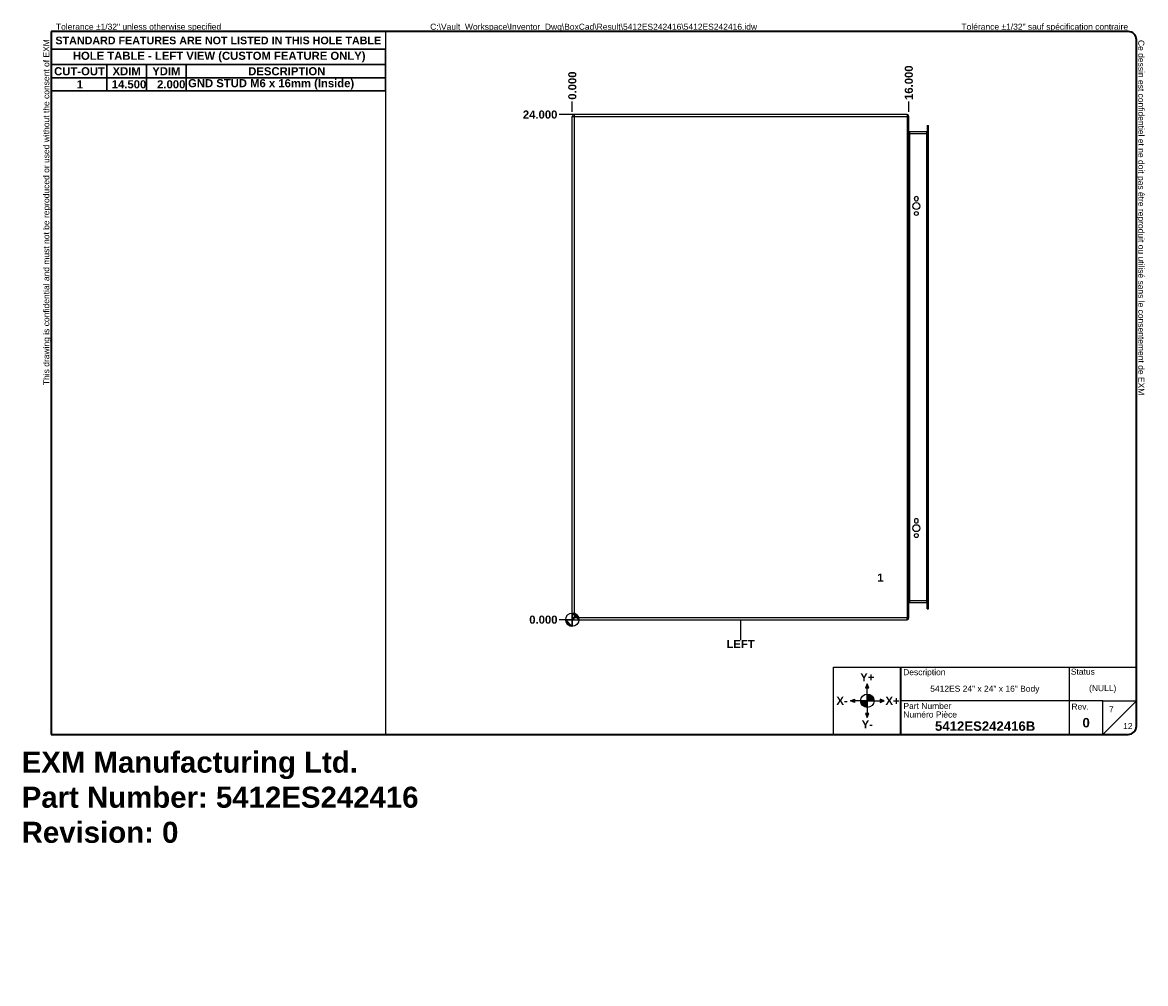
# Model space of a CAD drawing. Header units: inches. Extents: x 0 to 53.4, y -11 to 34.6.
import ezdxf

# ---------------------------------------------------------------- set-up
doc = ezdxf.new("R2010")
doc.units = ezdxf.units.IN
doc.header["$LTSCALE"] = 3.2
doc.header["$MEASUREMENT"] = 0
doc.layers.get('0').update_dxf_attribs({"lineweight": 25})
for name, color, linetype, lineweight in [('Dimensions(ANSI)', 7, 'Continuous', 25), ('Sketch Geometry(ANSI)', 7, 'Continuous', 25), ('Symbols(ANSI)', 7, 'Continuous', 25), ('Visible Edges(ANSI)', 7, 'Continuous', 25), ('Visible Tangent Edges(ANSI)', 7, 'Continuous', 25)]:
    doc.layers.add(name, color=color, linetype=linetype, lineweight=lineweight)
doc.layers.add('Hatch', color=179, linetype='Continuous', lineweight=9, true_color=0x1e1e47)
doc.styles.add('Current-ANSI', font='arial.ttf')
doc.styles.add('Dimension-ANSI', font='arialbd.ttf')
doc.styles.get("Standard").update_dxf_attribs({"font": 'arialbd.ttf'})
doc.styles.add('Text Style44', font='arialbd.ttf')
doc.dimstyles.new('INCH-ANSI', dxfattribs={"dimscale": 3.2, "dimtxt": 0.12, "dimasz": 0.098425, "dimexe": 0.04, "dimexo": 0.04, "dimgap": 0.031496, "dimtad": 0, "dimtih": 1, "dimtoh": 1, "dimdec": 3, "dimrnd": 1e-08, "dimzin": 0, "dimdsep": 46, "dimtxsty": 'Dimension-ANSI', "dimcen": 0.09, "dimdle": 0.312, "dimclrd": 179, "dimclre": 179, "dimclrt": 7, "dimadec": 1, "dimazin": 0, "dimtfac": 1, "dimtdec": 3, "dimtofl": 0, "dimtmove": 0, "dimatfit": 3, "dimfxl": 1, "dimtolj": 1, "dimtzin": 4, "dimlwd": 25, "dimlwe": 25, "dimarcsym": 0})
doc.dimstyles.new('INCH-ANSI-VERTICAL', dxfattribs={"dimscale": 3.2, "dimtxt": 0.12, "dimasz": 0.098425, "dimexe": 0.04, "dimexo": 0.04, "dimgap": 0.031496, "dimtad": 0, "dimtih": 1, "dimtoh": 1, "dimdec": 3, "dimrnd": 1e-08, "dimzin": 0, "dimdsep": 46, "dimtxsty": 'Dimension-ANSI', "dimcen": 0.09, "dimdle": 0.312, "dimclrd": 179, "dimclre": 179, "dimclrt": 7, "dimadec": 1, "dimazin": 0, "dimtfac": 1, "dimtdec": 3, "dimtofl": 0, "dimtmove": 0, "dimatfit": 3, "dimfxl": 1, "dimtolj": 1, "dimtzin": 4, "dimlwd": 25, "dimlwe": 25, "dimarcsym": 0})

# ---------------------------------------------------------------- blocks, each defined once
blk = doc.blocks.new('Borders EXM - B (Inch) - B')
at = {"layer": 'Sketch Geometry(ANSI)', "linetype": 'Continuous', "lineweight": 35}
for p, q in [((16.438, 10.692), (0.437, 10.692)), ((0.437, 10.692), (0.437, 0.255)), ((16.562, 0.38), (16.562, 10.567)), ((0.437, 0.255), (16.438, 0.255))]:
    blk.add_line(p, q, dxfattribs=at)
at = {"layer": 'Sketch Geometry(ANSI)'}
for p, q in [((5.406, 10.692), (5.406, 0.255)), ((0.437, 10.428), (5.406, 10.428))]:
    blk.add_line(p, q, dxfattribs=at)
at = {"layer": 'Sketch Geometry(ANSI)', "linetype": 'Continuous', "lineweight": 35}
for centre, start, end in [((16.438, 10.567), 0, 90), ((16.438, 0.38), 270, 0)]:
    blk.add_arc(centre, 0.125, start, end, dxfattribs=at)
at = {"layer": 'Symbols(ANSI)', "color": 7, "char_height": 0.09, "attachment_point": 7, "style": 'Current-ANSI'}
for s, insert, rotation in [('This drawing is confidential and must not be reproduced or used without the consent of EXM', (0.437, 5.442), 90), ('Ce dessin est confidentiel et ne doit pas être reproduit ou utilisé sans le consentement de EXM', (16.562, 10.567), 270)]:
    blk.add_mtext(s, dxfattribs=dict(at, insert=insert, rotation=rotation))
for s, insert in [('Tolerance ±1/32" unless otherwise specified', (0.509, 10.692)), ('Tolérance ±1/32" sauf spécification contraire', (13.963, 10.692))]:
    blk.add_mtext(s, dxfattribs=dict(at, insert=insert))
at = {"layer": 'Symbols(ANSI)', "color": 7, "insert": (2.921, 10.559), "char_height": 0.114, "width": 4.96908, "attachment_point": 5, "style": 'Dimension-ANSI'}
blk.add_mtext('\\fArial|b1|i0;{\\H0.1140;STANDARD FEATURES ARE NOT LISTED IN THIS HOLE TABLE}', dxfattribs=at)
at = {"layer": 'Symbols(ANSI)', "color": 7, "style": 'Current-ANSI'}
blk.add_attdef('FILENAME_AND_PATH_001', (6.069, 10.718), '', height=0.09, dxfattribs=at)
blk = doc.blocks.new('Title Blocks EXM-2 - ANSI B')
at = {"layer": 'Hatch'}
for points in [[(12.725, 0.94), (12.75, 0.94), (12.75, 1)], [(12.775, 0.94), (12.75, 1), (12.75, 0.94)], [(12.56, 0.75), (12.56, 0.775), (12.5, 0.75)], [(12.56, 0.75), (12.5, 0.75), (12.56, 0.725)], [(12.94, 0.75), (13, 0.75), (12.94, 0.775)], [(12.94, 0.75), (12.94, 0.725), (13, 0.75)], [(12.75, 0.56), (12.725, 0.56), (12.75, 0.5)], [(12.75, 0.56), (12.75, 0.5), (12.775, 0.56)]]:
    blk.add_hatch(color=7, dxfattribs=at).paths.add_polyline_path(points)
h = blk.add_hatch(color=7, dxfattribs=at)
edge = h.paths.add_edge_path()
edge.add_line((12.75, 0.85), (12.75, 0.75))
edge.add_line((12.75, 0.75), (12.85, 0.75))
edge.add_arc((12.75, 0.75), 0.1, 0, 90)
h = blk.add_hatch(color=7, dxfattribs=at)
edge = h.paths.add_edge_path()
edge.add_line((12.75, 0.65), (12.75, 0.75))
edge.add_line((12.75, 0.75), (12.65, 0.75))
edge.add_arc((12.75, 0.75), 0.1, 180, 270)
at = {"layer": 'Sketch Geometry(ANSI)'}
for p, q in [((12.249, 1.25), (16.749, 1.25)), ((12.249, 0.25), (12.249, 1.25)), ((15.749, 1.25), (15.749, 0.75)), ((16.749, 1.25), (16.749, 0.375)), ((12.75, 1), (12.725, 0.94)), ((12.725, 0.94), (12.775, 0.94)), ((12.75, 0.85), (12.75, 1)), ((12.775, 0.94), (12.75, 1)), ((12.75, 0.75), (12.75, 0.85)), ((12.5, 0.75), (12.56, 0.775)), ((12.65, 0.75), (12.5, 0.75)), ((12.56, 0.725), (12.5, 0.75)), ((12.56, 0.775), (12.56, 0.725)), ((12.75, 0.75), (12.65, 0.75)), ((12.75, 0.75), (12.85, 0.75)), ((12.75, 0.75), (12.75, 0.65)), ((12.85, 0.75), (13, 0.75)), ((13, 0.75), (12.94, 0.775)), ((12.94, 0.775), (12.94, 0.725)), ((12.94, 0.725), (13, 0.75)), ((15.749, 0.75), (13.249, 0.75)), ((16.249, 0.75), (15.749, 0.75)), ((15.749, 0.75), (15.749, 0.25)), ((16.249, 0.25), (16.249, 0.75)), ((16.249, 0.75), (16.749, 0.75)), ((16.249, 0.25), (16.749, 0.75)), ((12.775, 0.56), (12.725, 0.56)), ((12.725, 0.56), (12.75, 0.5)), ((12.75, 0.65), (12.75, 0.5)), ((12.75, 0.5), (12.775, 0.56)), ((13.249, 0.25), (12.249, 0.25)), ((16.624, 0.25), (13.249, 0.25))]:
    blk.add_line(p, q, dxfattribs=at)
at = {"layer": 'Sketch Geometry(ANSI)', "linetype": 'Continuous', "lineweight": 35}
blk.add_line((13.249, 0.25), (13.249, 1.25), dxfattribs=at)
at = {"layer": 'Sketch Geometry(ANSI)'}
blk.add_circle((12.75, 0.75), 0.1, dxfattribs=at)
blk.add_arc((16.624, 0.375), 0.125, 270, 0, dxfattribs=at)
at = {"layer": 'Symbols(ANSI)', "color": 7}
for s, insert, char_height, attachment_point, style in [('Description', (13.283, 1.103), 0.09, 7, 'Current-ANSI'), ('Status', (15.774, 1.137), 0.09, 7, 'Current-ANSI'), ('\\fArial|b1|i0;Y+', (12.75, 1.1), 0.12, 5, 'Dimension-ANSI'), ('\\fArial|b1|i0;X-', (12.375, 0.75), 0.12, 5, 'Dimension-ANSI'), ('\\fArial|b1|i0;X+', (13.125, 0.75), 0.12, 5, 'Dimension-ANSI'), ('Part Number', (13.287, 0.627), 0.09, 7, 'Current-ANSI'), ('Numéro Pièce', (13.286, 0.5), 0.09, 7, 'Current-ANSI'), ('\\fArial|b1|i0;Y-', (12.75, 0.4), 0.12, 5, 'Dimension-ANSI')]:
    blk.add_mtext(s, dxfattribs=dict(at, insert=insert, char_height=char_height, attachment_point=attachment_point, style=style))
at = {"layer": 'Symbols(ANSI)', "color": 7, "insert": (15.783, 0.618), "char_height": 0.09, "width": 0.25854, "attachment_point": 7, "style": 'Current-ANSI'}
blk.add_mtext('Rev.', dxfattribs=at)
at = {"layer": 'Symbols(ANSI)', "color": 7}
for tag, p, height, style in [('IDW_DESC_IAM_001', (13.685, 0.885), 0.09, 'Current-ANSI'), ('DESIGN_STATE_001', (16.045, 0.893), 0.09, 'Current-ANSI'), ('Sheet_Number_001', (16.341, 0.58), 0.09, 'Current-ANSI'), ('IDW_NAME_IAM_001', (13.756, 0.304), 0.14, 'Text Style44'), ('IDW_REV_001', (15.947, 0.355), 0.14, 'Text Style44'), ('Number_of_sheets_001', (16.551, 0.33), 0.09, 'Current-ANSI')]:
    blk.add_attdef(tag, p, '', height=height, dxfattribs=dict(at, style=style))
blk = doc.blocks.new('Origin Indicator Symbol4')
at = {"layer": 'Dimensions(ANSI)'}
h = blk.add_hatch(color=7, dxfattribs=at)
edge = h.paths.add_edge_path(flags=0)
edge.add_line((8.181, 2.057), (8.28, 1.959))
edge.add_arc((8.181, 1.959), 0.0984, 0, 90)
h = blk.add_hatch(color=7, dxfattribs=at)
edge = h.paths.add_edge_path(flags=0)
edge.add_line((8.181, 1.86), (8.083, 1.959))
edge.add_arc((8.181, 1.959), 0.0984, 180, 270)
at = {"layer": 'Dimensions(ANSI)', "color": 7, "linetype": 'Continuous'}
for p, q in [((8.181, 2.057), (8.28, 1.959)), ((8.181, 1.86), (8.083, 1.959))]:
    blk.add_line(p, q, dxfattribs=at)
at = {"layer": 'Dimensions(ANSI)', "color": 7, "linetype": 'Continuous', "flags": 128}
for points in [[(8.181, 1.959), (8.28, 1.959), (8.181, 2.057), (8.181, 1.959)], [(8.181, 1.959), (8.181, 2.057), (8.181, 1.86), (8.181, 1.959)], [(8.181, 1.959), (8.181, 1.86), (8.083, 1.959), (8.181, 1.959)], [(8.181, 1.959), (8.083, 1.959), (8.181, 1.959), (8.181, 1.959)]]:
    blk.add_lwpolyline(points, dxfattribs=at)
at = {"layer": 'Dimensions(ANSI)', "color": 7, "linetype": 'Continuous'}
blk.add_circle((8.181, 1.959), 0.0984, dxfattribs=at)
for start, end in [(0, 90), (180, 270)]:
    blk.add_arc((8.181, 1.959), 0.0984, start, end, dxfattribs=at)
at = {"layer": 'Dimensions(ANSI)', "color": 7}
for points in [[(8.181, 1.959), (8.28, 1.959), (8.181, 2.057), (8.181, 1.959)], [(8.181, 1.959), (8.181, 2.057), (8.181, 1.86), (8.181, 1.959)], [(8.181, 1.959), (8.181, 1.86), (8.083, 1.959), (8.181, 1.959)], [(8.181, 1.959), (8.083, 1.959), (8.181, 1.959)]]:
    blk.add_solid(points, dxfattribs=at)
blk = doc.blocks.new('Leader Text1')
at = {"layer": 'Symbols(ANSI)', "color": 7, "insert": (12.711, 2.523), "char_height": 0.12, "attachment_point": 7, "style": 'Dimension-ANSI'}
blk.add_mtext('1', dxfattribs=at)
blk = doc.blocks.new('Table3')
at = {"layer": 'Symbols(ANSI)', "color": 7, "lineweight": 30}
for p, q in [((0.438, 10.428), (5.406, 10.428)), ((0.438, 10.428), (0.438, 10.202)), ((5.406, 10.428), (5.406, 10.202)), ((0.438, 10.202), (5.406, 10.202)), ((0.438, 10.202), (0.438, 10.003)), ((1.264, 10.202), (1.264, 10.003)), ((1.855, 10.202), (1.855, 10.003)), ((2.445, 10.202), (2.445, 10.003)), ((5.406, 10.202), (5.406, 10.003)), ((0.438, 10.003), (5.406, 10.003)), ((0.438, 10.003), (0.438, 9.812)), ((1.264, 10.003), (1.264, 9.812)), ((1.855, 10.003), (1.855, 9.812)), ((2.445, 10.003), (2.445, 9.812)), ((5.406, 10.003), (5.406, 9.812)), ((0.438, 9.812), (5.406, 9.812))]:
    blk.add_line(p, q, dxfattribs=at)
at = {"layer": 'Symbols(ANSI)', "color": 7, "char_height": 0.12, "attachment_point": 7, "style": 'Dimension-ANSI'}
for s, insert in [('HOLE TABLE - LEFT VIEW (CUSTOM FEATURE ONLY)', (0.76, 10.236)), ('CUT-OUT', (0.482, 10.041)), ('XDIM', (1.35, 10.043)), ('YDIM', (1.94, 10.043)), ('DESCRIPTION', (3.366, 10.041)), ('1', (0.818, 9.848)), ('14.500', (1.338, 9.847)), ('2.000', (2.012, 9.847)), ('GND STUD M6 x 16mm (Inside)', (2.472, 9.829))]:
    blk.add_mtext(s, dxfattribs=dict(at, insert=insert))
blk = doc.blocks.new('*D20')
at = {"layer": 'Defpoints', "color": 0, "linetype": 'Continuous', "transparency": 16777216}
for p in [(26.18, 30.898), (26.18, 30.268), (26.18, 30.268)]:
    blk.add_point(p, dxfattribs=at)
at = {"layer": 'Dimensions(ANSI)', "color": 179, "linetype": 'Continuous', "lineweight": 25, "true_color": 0x262658, "transparency": 16777216}
blk.add_line((26.18, 30.396), (26.18, 30.898), dxfattribs=at)
at = {"layer": 'Dimensions(ANSI)', "color": 7, "linetype": 'Continuous', "lineweight": 25, "transparency": 16777216, "insert": (26.18, 31.645), "char_height": 0.384, "attachment_point": 5, "rotation": 90, "style": 'Dimension-ANSI'}
blk.add_mtext('\\A1;0.000', dxfattribs=at)
blk = doc.blocks.new('*D21')
at = {"layer": 'Defpoints', "color": 0, "linetype": 'Continuous', "transparency": 16777216}
for p in [(42.18, 30.898), (26.18, 30.268), (42.18, 30.268)]:
    blk.add_point(p, dxfattribs=at)
at = {"layer": 'Dimensions(ANSI)', "color": 179, "linetype": 'Continuous', "lineweight": 25, "true_color": 0x262658, "transparency": 16777216}
blk.add_line((42.18, 30.396), (42.18, 30.898), dxfattribs=at)
at = {"layer": 'Dimensions(ANSI)', "color": 7, "linetype": 'Continuous', "lineweight": 25, "transparency": 16777216, "insert": (42.18, 31.784), "char_height": 0.384, "attachment_point": 5, "rotation": 90, "style": 'Dimension-ANSI'}
blk.add_mtext('\\A1;16.000', dxfattribs=at)
blk = doc.blocks.new('*D22')
at = {"layer": 'Defpoints', "color": 0, "linetype": 'Continuous', "transparency": 16777216}
for p in [(25.55, 6.268), (26.18, 6.268), (26.18, 6.268)]:
    blk.add_point(p, dxfattribs=at)
at = {"layer": 'Dimensions(ANSI)', "color": 179, "linetype": 'Continuous', "lineweight": 25, "true_color": 0x262658, "transparency": 16777216}
blk.add_line((26.052, 6.268), (25.55, 6.268), dxfattribs=at)
at = {"layer": 'Dimensions(ANSI)', "color": 7, "linetype": 'Continuous', "lineweight": 25, "transparency": 16777216, "insert": (24.803, 6.268), "char_height": 0.384, "attachment_point": 5, "style": 'Dimension-ANSI'}
blk.add_mtext('\\A1;0.000', dxfattribs=at)
blk = doc.blocks.new('*D23')
at = {"layer": 'Defpoints', "color": 0, "linetype": 'Continuous', "transparency": 16777216}
for p in [(25.55, 30.268), (42.18, 30.268), (26.18, 6.268)]:
    blk.add_point(p, dxfattribs=at)
at = {"layer": 'Dimensions(ANSI)', "color": 179, "linetype": 'Continuous', "lineweight": 25, "true_color": 0x262658, "transparency": 16777216}
blk.add_line((42.052, 30.268), (25.55, 30.268), dxfattribs=at)
at = {"layer": 'Dimensions(ANSI)', "color": 7, "linetype": 'Continuous', "lineweight": 25, "transparency": 16777216, "insert": (24.649, 30.268), "char_height": 0.384, "attachment_point": 5, "style": 'Dimension-ANSI'}
blk.add_mtext('\\A1;24.000', dxfattribs=at)
blk = doc.blocks.new('LEFT')
at = {"layer": 'Sketch Geometry(ANSI)'}
blk.add_line((0, 0.15), (0, -0.15), dxfattribs=at)
at = {"layer": 'Symbols(ANSI)', "color": 7, "insert": (0, -0.212), "char_height": 0.12, "attachment_point": 5, "style": 'Dimension-ANSI'}
blk.add_mtext('\\fArial|b1|i0;LEFT', dxfattribs=at)

msp = doc.modelspace()

# ---------------------------------------------------------------- linework, layer by layer
at = {"layer": 'Visible Edges(ANSI)'}
for p, q in [((26.18, 6.3517), (26.18, 30.1837)), ((42.096, 30.2677), (26.264, 30.2677)), ((42.18, 6.3517), (42.18, 30.1837)), ((43.0272, 29.4546), (42.211, 29.4546)), ((43.0582, 29.7559), (43.0582, 29.4803)), ((43.0582, 29.7559), (43.1112, 29.7559)), ((43.0582, 7.0551), (43.0582, 29.4803)), ((43.1112, 29.4803), (43.1112, 29.7559)), ((43.1112, 7.0551), (43.1112, 29.4803)), ((42.4425, 26.2627), (42.4425, 26.2757)), ((42.6295, 26.2757), (42.6295, 26.2627)), ((42.4425, 10.9597), (42.4425, 10.9727)), ((42.6295, 10.9727), (42.6295, 10.9597)), ((42.211, 7.0809), (43.0272, 7.0809)), ((43.0582, 6.7795), (43.0582, 7.0551)), ((43.1112, 6.7795), (43.1112, 7.0551)), ((43.0582, 6.7795), (43.1112, 6.7795)), ((26.264, 6.2677), (42.096, 6.2677))]:
    msp.add_line(p, q, dxfattribs=at)
for centre, radius in [((42.536, 25.9192), 0.165), ((42.536, 25.5692), 0.0935), ((42.536, 10.6162), 0.165), ((42.536, 10.2662), 0.0935)]:
    msp.add_circle(centre, radius, dxfattribs=at)
for centre, radius, start, end in [((26.264, 30.1837), 0.084, 90, 180), ((42.096, 30.1837), 0.084, 0, 90), ((42.211, 29.4856), 0.031, 180, 270), ((43.0272, 29.4856), 0.031, 270, 0), ((42.536, 26.2757), 0.0935, 0, 180), ((42.536, 26.2627), 0.0935, 180, 0), ((42.536, 10.9727), 0.0935, 0, 180), ((42.536, 10.9597), 0.0935, 180, 0), ((42.211, 7.0499), 0.031, 90, 180), ((43.0272, 7.0499), 0.031, 0, 90), ((26.264, 6.3517), 0.084, 180, 270), ((42.096, 6.3517), 0.084, 270, 0)]:
    msp.add_arc(centre, radius, start, end, dxfattribs=at)
at = {"layer": 'Visible Tangent Edges(ANSI)'}
for p, q in [((26.18, 30.1837), (26.264, 30.1837)), ((26.264, 30.2677), (26.264, 30.1837)), ((26.264, 30.1837), (42.096, 30.1837)), ((26.264, 30.1837), (26.264, 6.3517)), ((42.096, 30.2677), (42.096, 30.1837)), ((42.096, 30.1837), (42.096, 6.3517)), ((42.18, 30.1837), (42.096, 30.1837)), ((42.211, 29.3706), (42.18, 29.3706)), ((42.211, 29.4546), (42.211, 29.3706)), ((42.211, 29.3706), (43.0272, 29.3706)), ((42.211, 29.3706), (42.211, 7.1649)), ((43.0272, 29.3706), (43.0272, 29.4546)), ((43.0582, 29.3706), (43.0272, 29.3706)), ((43.0272, 7.1649), (43.0272, 29.3706)), ((43.1112, 29.4803), (43.0582, 29.4803)), ((42.18, 7.1649), (42.211, 7.1649)), ((42.211, 7.1649), (42.211, 7.0809)), ((43.0272, 7.1649), (42.211, 7.1649)), ((43.0272, 7.1649), (43.0582, 7.1649)), ((43.0272, 7.0809), (43.0272, 7.1649)), ((43.1112, 7.0551), (43.0582, 7.0551)), ((26.264, 6.3517), (26.18, 6.3517)), ((26.264, 6.2677), (26.264, 6.3517)), ((42.096, 6.3517), (26.264, 6.3517)), ((42.096, 6.2677), (42.096, 6.3517)), ((42.096, 6.3517), (42.18, 6.3517))]:
    msp.add_line(p, q, dxfattribs=at)

# ---------------------------------------------------------------- block references
at = {"xscale": 3.2, "yscale": 3.2, "zscale": 3.2}
for name, p, values in [('Borders EXM - B (Inch) - B', (0, 0), {'FILENAME_AND_PATH_001': 'C:\\Vault_Workspace\\Inventor_Dwg\\BoxCad\\Result\\5412ES242416\\5412ES242416.idw'}), ('Title Blocks EXM-2 - ANSI B', (-0.5962, 0.0145), {'IDW_REV_001': '0', 'Sheet_Number_001': '7', 'Number_of_sheets_001': '12', 'IDW_DESC_IAM_001': '5412ES 24" x 24" x 16" Body', 'DESIGN_STATE_001': '(NULL)', 'IDW_NAME_IAM_001': '5412ES242416B'})]:
    msp.add_blockref(name, p, dxfattribs=at).add_auto_attribs(values)
for name, p in [('Table3', (0, 0)), ('LEFT', (34.18, 5.789))]:
    msp.add_blockref(name, p, dxfattribs=at)
at = {"layer": 'Dimensions(ANSI)', "xscale": 3.2, "yscale": 3.2, "zscale": 3.2}
msp.add_blockref('Origin Indicator Symbol4', (0, 0), dxfattribs=at)
at = {"layer": 'Symbols(ANSI)', "xscale": 3.2, "yscale": 3.2, "zscale": 3.2}
msp.add_blockref('Leader Text1', (0, 0), dxfattribs=at)

# ---------------------------------------------------------------- texts
at = {"insert": (0, 0), "char_height": 1, "attachment_point": 1}
msp.add_mtext_dynamic_manual_height_columns('EXM Manufacturing Ltd.\\PPart Number: 5412ES242416\\PRevision: 0', width=6.990976, gutter_width=1, heights=[0], dxfattribs=at).dxf.set("width", 100)

# ---------------------------------------------------------------- dimensions: what is measured, and where the dimension line sits
at = {"layer": 'Dimensions(ANSI)', "color": 179, "linetype": 'Continuous', "lineweight": 25, "true_color": 0x262658}
for feature_location, offset, dtype, origin, dimstyle, picture, middle in [((42.18, 30.2677), (0, 0.6299), 1, (26.18, 30.2677), 'INCH-ANSI-VERTICAL', '*D21', (42.18, 31.7844)), ((26.1799861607, 30.2677165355), (0, 0.6299212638), 1, (26.1799861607, 30.2677165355), 'INCH-ANSI-VERTICAL', '*D20', (26.1799861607, 31.6451482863)), ((42.18, 30.2677), (-16.6299, 0), 0, (26.18, 6.2677), 'INCH-ANSI', '*D23', (24.6488, 30.2677)), ((26.1799861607, 6.2677165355), (-0.6299212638, 0), 0, (26.1799861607, 6.2677165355), 'INCH-ANSI', '*D22', (24.80255441, 6.2677165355))]:
    dim = msp.add_ordinate_dim(feature_location=feature_location, offset=offset, dtype=dtype, origin=origin, dimstyle=dimstyle, override={"dimgap": 0.031496, "dimtad": 0, "dimdec": 3, "dimtol": 0, "dimlim": 0, "dimtp": 0, "dimtm": 0, "dimtdec": 3}, dxfattribs=at)
    dim.commit()
    dim.dimension.update_dxf_attribs({"geometry": picture, "text_midpoint": middle})

doc.saveas('drawing.dxf')
